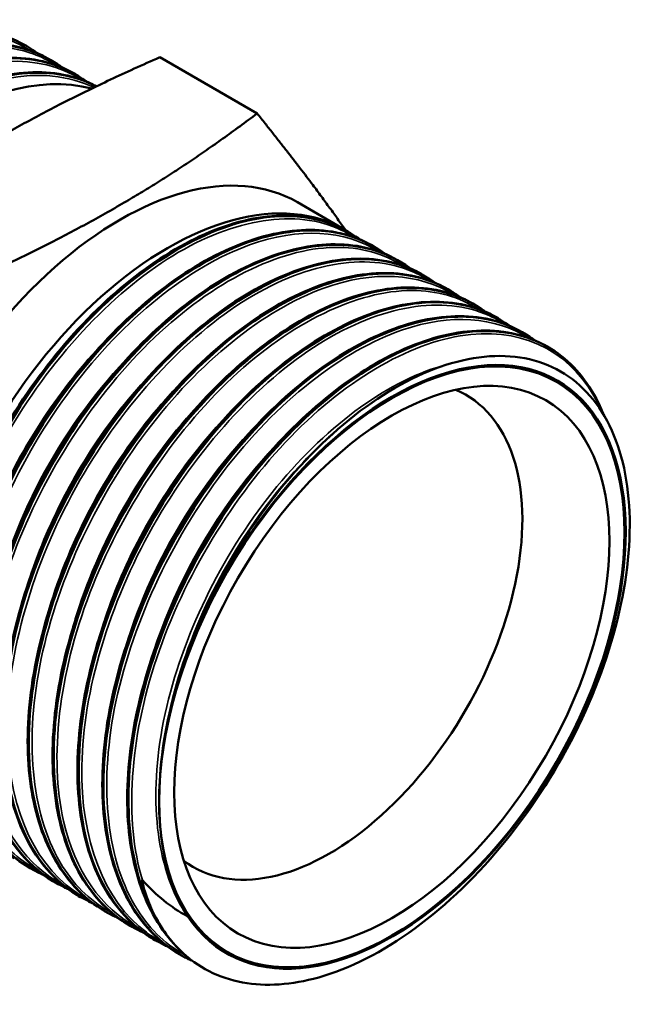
# Model space of a CAD drawing. Header units: millimetres. Extents: x -282 to 914, y -69 to 356.
# Tile 17 of 20: x 139 to 157, y 135 to 163. Entities that reach past the tile are written whole.
import ezdxf

# ---------------------------------------------------------------- set-up
doc = ezdxf.new("R2010")
doc.units = ezdxf.units.MM
doc.layers.add('Видимые тонкие (ГОСТ)', color=7, linetype='Continuous', lineweight=35)
doc.layers.add('Видимый контур (ГОСТ)', color=7, linetype='Continuous', lineweight=50)

msp = doc.modelspace()

# ---------------------------------------------------------------- linework, layer by layer
at = {"layer": 'Видимые тонкие (ГОСТ)'}
for points, knots in [([(139.603, 162.414), (138.802, 162.924), (137.787, 163.077), (136.674, 162.831), (134.995, 162.461), (133.109, 161.188), (131.52, 159.344), (129.933, 157.501), (128.661, 155.108), (128.046, 152.789), (127.431, 150.473), (127.478, 148.257), (128.184, 146.718), (128.576, 145.863), (129.169, 145.223), (129.903, 144.834)], [38.457495, 38.457495, 38.457495, 38.457495, 38.95973, 38.95973, 38.95973, 39.716709, 39.716709, 39.716709, 40.473037, 40.473037, 40.473037, 41.228739, 41.228739, 41.228739, 41.648723, 41.648723, 41.648723, 41.648723]), ([(140.31, 162.005), (139.901, 162.271), (139.436, 162.443), (138.926, 162.509), (137.439, 162.701), (135.592, 161.992), (133.873, 160.562), (132.155, 159.133), (130.584, 157), (129.576, 154.713), (128.569, 152.427), (128.135, 150.012), (128.395, 148.092), (128.63, 146.361), (129.426, 145.049), (130.607, 144.419)], [44.740681, 44.740681, 44.740681, 44.740681, 44.998637, 44.998637, 44.998637, 45.751051, 45.751051, 45.751051, 46.502996, 46.502996, 46.502996, 47.254493, 47.254493, 47.254493, 47.931909, 47.931909, 47.931909, 47.931909]), ([(141.022, 161.602), (139.834, 162.365), (138.152, 162.29), (136.417, 161.39), (134.661, 160.48), (132.868, 158.735), (131.516, 156.609), (130.166, 154.486), (129.271, 152.005), (129.071, 149.813), (128.872, 147.623), (129.37, 145.743), (130.441, 144.66), (130.702, 144.396), (130.996, 144.181), (131.316, 144.014)], [51.023866, 51.023866, 51.023866, 51.023866, 51.770298, 51.770298, 51.770298, 52.525344, 52.525344, 52.525344, 53.279254, 53.279254, 53.279254, 54.032116, 54.032116, 54.032116, 54.215094, 54.215094, 54.215094, 54.215094]), ([(141.393, 161.373), (140.671, 161.722), (139.809, 161.814), (138.874, 161.622), (137.211, 161.28), (135.335, 160.044), (133.744, 158.233), (132.156, 156.425), (130.868, 154.064), (130.222, 151.758), (129.571, 149.433), (129.58, 147.189), (130.254, 145.614), (130.537, 144.952), (130.936, 144.412), (131.426, 144.009)], [57.374365, 57.374365, 57.374365, 57.374365, 57.797714, 57.797714, 57.797714, 58.550485, 58.550485, 58.550485, 59.301441, 59.301441, 59.301441, 60.058661, 60.058661, 60.058661, 60.376547, 60.376547, 60.376547, 60.376547]), ([(139.081, 139.527), (138.978, 139.58), (138.878, 139.639), (138.781, 139.704), (137.539, 140.526), (136.816, 142.191), (136.794, 144.268), (136.771, 146.341), (137.446, 148.803), (138.635, 151.018), (139.833, 153.251), (141.541, 155.21), (143.301, 156.384), (145.051, 157.551), (146.834, 157.929), (148.177, 157.425), (148.392, 157.344), (148.596, 157.241), (148.787, 157.117)], [52.599056, 52.599056, 52.599056, 52.599056, 52.65779, 52.65779, 52.65779, 53.410323, 53.410323, 53.410323, 54.161084, 54.161084, 54.161084, 54.917675, 54.917675, 54.917675, 55.669799, 55.669799, 55.669799, 55.790284, 55.790284, 55.790284, 55.790284]), ([(139.792, 139.124), (139.239, 139.414), (138.766, 139.847), (138.401, 140.411), (137.527, 141.759), (137.28, 143.843), (137.716, 146.121), (138.151, 148.396), (139.263, 150.839), (140.752, 152.817), (142.24, 154.792), (144.088, 156.282), (145.808, 156.901), (147.21, 157.407), (148.515, 157.329), (149.495, 156.707)], [46.315871, 46.315871, 46.315871, 46.315871, 46.631678, 46.631678, 46.631678, 47.38658, 47.38658, 47.38658, 48.140358, 48.140358, 48.140358, 48.893099, 48.893099, 48.893099, 49.507099, 49.507099, 49.507099, 49.507099]), ([(140.499, 138.712), (139.487, 139.253), (138.751, 140.284), (138.419, 141.664), (137.989, 143.451), (138.242, 145.805), (139.105, 148.116), (139.967, 150.425), (141.43, 152.668), (143.104, 154.265), (144.778, 155.861), (146.645, 156.796), (148.214, 156.83), (148.959, 156.846), (149.633, 156.659), (150.199, 156.294)], [40.032686, 40.032686, 40.032686, 40.032686, 40.613051, 40.613051, 40.613051, 41.364939, 41.364939, 41.364939, 42.116382, 42.116382, 42.116382, 42.867401, 42.867401, 42.867401, 43.223914, 43.223914, 43.223914, 43.223914]), ([(141.205, 138.301), (141.077, 138.368), (140.954, 138.442), (140.835, 138.525), (139.605, 139.382), (138.906, 141.088), (138.917, 143.196), (138.927, 145.303), (139.645, 147.789), (140.874, 150.004), (142.101, 152.217), (143.825, 154.137), (145.585, 155.263), (147.344, 156.388), (149.119, 156.708), (150.438, 156.144), (150.603, 156.073), (150.761, 155.989), (150.911, 155.891)], [33.7495, 33.7495, 33.7495, 33.7495, 33.822361, 33.822361, 33.822361, 34.579258, 34.579258, 34.579258, 35.335508, 35.335508, 35.335508, 36.091134, 36.091134, 36.091134, 36.846158, 36.846158, 36.846158, 36.940728, 36.940728, 36.940728, 36.940728]), ([(141.916, 137.898), (141.349, 138.196), (140.866, 138.643), (140.497, 139.227), (139.641, 140.582), (139.406, 142.661), (139.846, 144.929), (140.286, 147.196), (141.395, 149.627), (142.879, 151.596), (144.363, 153.564), (146.205, 155.05), (147.92, 155.671), (149.327, 156.181), (150.636, 156.105), (151.618, 155.481)], [27.466315, 27.466315, 27.466315, 27.466315, 27.789887, 27.789887, 27.789887, 28.54075, 28.54075, 28.54075, 29.291413, 29.291413, 29.291413, 30.041882, 30.041882, 30.041882, 30.657543, 30.657543, 30.657543, 30.657543]), ([(142.622, 137.486), (141.59, 138.037), (140.845, 139.1), (140.523, 140.521), (140.112, 142.327), (140.388, 144.693), (141.271, 147.004), (142.154, 149.315), (143.634, 151.547), (145.317, 153.124), (147, 154.7), (148.869, 155.604), (150.428, 155.605), (151.137, 155.605), (151.779, 155.419), (152.323, 155.068)], [21.18313, 21.18313, 21.18313, 21.18313, 21.775146, 21.775146, 21.775146, 22.527801, 22.527801, 22.527801, 23.280213, 23.280213, 23.280213, 24.032388, 24.032388, 24.032388, 24.374358, 24.374358, 24.374358, 24.374358]), ([(143.328, 137.075), (143.172, 137.157), (143.021, 137.251), (142.879, 137.356), (141.673, 138.247), (141.005, 139.977), (141.042, 142.094), (141.078, 144.211), (141.819, 146.694), (143.063, 148.895), (144.305, 151.095), (146.036, 152.992), (147.794, 154.091), (149.552, 155.19), (151.317, 155.481), (152.621, 154.892), (152.764, 154.827), (152.902, 154.751), (153.034, 154.666)], [14.899944, 14.899944, 14.899944, 14.899944, 14.989392, 14.989392, 14.989392, 15.744485, 15.744485, 15.744485, 16.499286, 16.499286, 16.499286, 17.253798, 17.253798, 17.253798, 18.008029, 18.008029, 18.008029, 18.091172, 18.091172, 18.091172, 18.091172]), ([(144.038, 136.673), (143.477, 136.968), (142.998, 137.409), (142.631, 137.985), (141.762, 139.347), (141.526, 141.448), (141.976, 143.738), (142.427, 146.026), (143.558, 148.479), (145.065, 150.452), (146.572, 152.425), (148.436, 153.897), (150.16, 154.486), (151.523, 154.952), (152.786, 154.861), (153.741, 154.255)], [8.616979, 8.616979, 8.616979, 8.616979, 8.937393, 8.937393, 8.937393, 9.69504, 9.69504, 9.69504, 10.452349, 10.452349, 10.452349, 11.209323, 11.209323, 11.209323, 11.807955, 11.807955, 11.807955, 11.807955]), ([(137.87, 147.332), (138.08, 148.147), (138.371, 148.974), (138.739, 149.782), (139.528, 151.515), (140.659, 153.141), (141.921, 154.388)], [53.7656854, 53.7656854, 53.7656854, 53.7656854, 54.0501238, 54.0501238, 54.0501238, 54.6608074, 54.6608074, 54.6608074, 54.6608074]), ([(142.766, 138.841), (142.246, 140.545), (142.397, 142.848), (143.172, 145.158), (143.948, 147.468), (145.34, 149.761), (146.981, 151.446), (148.62, 153.131), (150.491, 154.191), (152.1, 154.355), (153.708, 154.52), (155.038, 153.787), (155.737, 152.352), (155.771, 152.283), (155.803, 152.213), (155.833, 152.141)], [2.860794, 2.860794, 2.860794, 2.860794, 3.6111, 3.6111, 3.6111, 4.361313, 4.361313, 4.361313, 5.111434, 5.111434, 5.111434, 5.861465, 5.861465, 5.861465, 5.897343, 5.897343, 5.897343, 5.897343]), ([(138.578, 146.922), (138.905, 148.184), (139.429, 149.475), (140.111, 150.674), (140.817, 151.914), (141.688, 153.048), (142.629, 153.976)], [47.4825001, 47.4825001, 47.4825001, 47.4825001, 47.9225385, 47.9225385, 47.9225385, 48.377622, 48.377622, 48.377622, 48.377622]), ([(139.284, 146.513), (139.712, 148.156), (140.479, 149.849), (141.478, 151.326), (142.039, 152.155), (142.67, 152.912), (143.336, 153.567)], [41.1993148, 41.1993148, 41.1993148, 41.1993148, 41.7724813, 41.7724813, 41.7724813, 42.0944367, 42.0944367, 42.0944367, 42.0944367]), ([(144.046, 137.808), (143.193, 139.055), (142.933, 141.015), (143.33, 143.168), (143.726, 145.32), (144.774, 147.643), (146.184, 149.517), (147.594, 151.392), (149.351, 152.798), (150.977, 153.365), (151.15, 153.425), (151.322, 153.476), (151.491, 153.517)], [2.632567, 2.632567, 2.632567, 2.632567, 3.395628, 3.395628, 3.395628, 4.158588, 4.158588, 4.158588, 4.921449, 4.921449, 4.921449, 5.002645, 5.002645, 5.002645, 5.002645]), ([(139.989, 146.104), (140.522, 148.158), (141.602, 150.285), (142.972, 151.98), (143.314, 152.403), (143.673, 152.798), (144.043, 153.16)], [34.9161295, 34.9161295, 34.9161295, 34.9161295, 35.6324121, 35.6324121, 35.6324121, 35.8112514, 35.8112514, 35.8112514, 35.8112514]), ([(140.698, 145.696), (140.775, 145.999), (140.865, 146.304), (140.966, 146.609), (141.695, 148.811), (143.025, 151.001), (144.591, 152.596), (144.644, 152.649), (144.697, 152.703), (144.751, 152.755)], [28.6329442, 28.6329442, 28.6329442, 28.6329442, 28.7386538, 28.7386538, 28.7386538, 29.5022997, 29.5022997, 29.5022997, 29.5280661, 29.5280661, 29.5280661, 29.5280661]), ([(141.409, 145.288), (141.609, 146.066), (141.883, 146.855), (142.227, 147.626), (143.019, 149.401), (144.171, 151.071), (145.459, 152.345)], [22.3497589, 22.3497589, 22.3497589, 22.3497589, 22.6210696, 22.6210696, 22.6210696, 23.2448808, 23.2448808, 23.2448808, 23.2448808]), ([(142.118, 144.879), (142.429, 146.083), (142.92, 147.313), (143.558, 148.465), (144.28, 149.769), (145.186, 150.964), (146.168, 151.933)], [16.0665736, 16.0665736, 16.0665736, 16.0665736, 16.4864246, 16.4864246, 16.4864246, 16.9616955, 16.9616955, 16.9616955, 16.9616955]), ([(143.24, 141.065), (143.207, 143.025), (143.848, 145.365), (144.982, 147.461), (145.927, 149.208), (147.206, 150.769), (148.563, 151.864)], [3.139095, 3.139095, 3.139095, 3.139095, 3.903186, 3.903186, 3.903186, 4.539808, 4.539808, 4.539808, 4.539808]), ([(142.824, 144.471), (143.234, 146.043), (143.952, 147.66), (144.888, 149.089), (145.48, 149.992), (146.156, 150.816), (146.872, 151.52)], [9.7835972, 9.7835972, 9.7835972, 9.7835972, 10.3316879, 10.3316879, 10.3316879, 10.6779792, 10.6779792, 10.6779792, 10.6779792])]:
    msp.add_open_spline(points, degree=3, knots=knots, dxfattribs=at)
at = {"layer": 'Видимый контур (ГОСТ)'}
for p, q in [((139.446, 162.575), (139.437, 162.58)), ((140.153, 162.166), (140.145, 162.171)), ((146.024, 160.639), (143.256, 162.237)), ((140.861, 161.757), (140.853, 161.762)), ((148.541, 157.323), (147.171, 158.115)), ((148.619, 157.279), (148.627, 157.274)), ((149.327, 156.87), (149.335, 156.865)), ((150.034, 156.461), (150.043, 156.456)), ((150.742, 156.053), (150.751, 156.048)), ((151.45, 155.644), (151.459, 155.639)), ((152.158, 155.235), (152.167, 155.23)), ((152.866, 154.827), (152.874, 154.822)), ((153.574, 154.418), (153.582, 154.413)), ((154.281, 154.009), (154.29, 154.004)), ((139.582, 139.175), (139.591, 139.17)), ((140.29, 138.767), (140.299, 138.762)), ((140.998, 138.358), (141.007, 138.353)), ((141.706, 137.949), (141.715, 137.944)), ((142.414, 137.541), (142.422, 137.536)), ((143.122, 137.132), (143.13, 137.127)), ((143.829, 136.723), (143.838, 136.718))]:
    msp.add_line(p, q, dxfattribs=at)
for centre, major_axis, start_param, end_param in [((137.128, 152.252), (5.049, 8.745), 0.157105, 3.141593), ((142.122, 149.37), (5.049, 8.745), 0, 3.141593), ((143.492, 148.578), (-5.049, -8.745), 3.133831, 6.325448), ((149.856, 144.904), (-4.701, -8.143), 6.007412, 11.276344), ((148.086, 145.926), (3.875, 6.712), 3.069393, 6.355385), ((149.572, 145.068), (-5.049, -8.745), 6.083689, 6.160626)]:
    msp.add_ellipse(centre, major_axis=major_axis, ratio=0.57735, start_param=start_param, end_param=end_param, dxfattribs=at)
for major_axis in [(-4.678, -8.103), (4.678, 8.103), (-4.375, -7.578)]:
    msp.add_ellipse((149.856, 144.904), major_axis=major_axis, ratio=0.57735, dxfattribs=at)
for points, knots in [([(129.93, 144.76), (129.792, 144.826), (129.659, 144.901), (129.531, 144.985), (128.282, 145.804), (127.551, 147.467), (127.522, 149.547), (127.492, 151.625), (128.163, 154.098), (129.352, 156.328), (130.542, 158.556), (132.237, 160.518), (133.991, 161.709), (135.744, 162.898), (137.537, 163.305), (138.898, 162.826), (139.164, 162.732), (139.414, 162.605), (139.644, 162.446)], [-41.669502, -41.669502, -41.669502, -41.669502, -41.592554, -41.592554, -41.592554, -40.84158, -40.84158, -40.84158, -40.09083, -40.09083, -40.09083, -39.340301, -39.340301, -39.340301, -38.589987, -38.589987, -38.589987, -38.443004, -38.443004, -38.443004, -38.443004]), ([(139.433, 162.572), (138.686, 163.001), (137.769, 163.136), (136.765, 162.943), (135.091, 162.622), (133.194, 161.39), (131.582, 159.57), (129.971, 157.751), (128.662, 155.363), (128.006, 153.03), (127.35, 150.7), (127.354, 148.448), (128.024, 146.863), (128.397, 145.981), (128.975, 145.311), (129.697, 144.892)], [32.201325, 32.201325, 32.201325, 32.201325, 32.654862, 32.654862, 32.654862, 33.411413, 33.411413, 33.411413, 34.167298, 34.167298, 34.167298, 34.922539, 34.922539, 34.922539, 35.342917, 35.342917, 35.342917, 35.342917]), ([(130.642, 144.358), (130.026, 144.654), (129.503, 145.121), (129.108, 145.744), (128.244, 147.108), (128.008, 149.205), (128.454, 151.491), (128.899, 153.776), (130.022, 156.226), (131.52, 158.206), (133.019, 160.185), (134.877, 161.674), (136.603, 162.288), (138.037, 162.798), (139.366, 162.7), (140.353, 162.038)], [-47.952687, -47.952687, -47.952687, -47.952687, -47.609126, -47.609126, -47.609126, -46.85615, -46.85615, -46.85615, -46.103444, -46.103444, -46.103444, -45.351001, -45.351001, -45.351001, -44.72619, -44.72619, -44.72619, -44.72619]), ([(140.142, 162.167), (139.805, 162.364), (139.433, 162.5), (139.032, 162.568), (137.563, 162.82), (135.717, 162.17), (133.983, 160.782), (132.249, 159.396), (130.644, 157.287), (129.593, 155.001), (128.543, 152.716), (128.058, 150.278), (128.27, 148.315), (128.463, 146.532), (129.231, 145.159), (130.401, 144.477)], [38.48451, 38.48451, 38.48451, 38.48451, 38.689892, 38.689892, 38.689892, 39.441749, 39.441749, 39.441749, 40.193121, 40.193121, 40.193121, 40.944028, 40.944028, 40.944028, 41.626103, 41.626103, 41.626103, 41.626103]), ([(130.181, 144.614), (129.647, 144.977), (129.201, 145.497), (128.552, 146.757), (128.339, 147.511), (128.156, 149.173), (128.188, 150.105), (128.49, 152.023), (128.765, 153.033), (129.519, 155.003), (130.008, 155.987), (131.133, 157.808), (131.784, 158.668), (133.163, 160.159), (133.909, 160.808), (135.404, 161.82), (136.17, 162.194), (137.629, 162.623), (138.339, 162.682), (139.316, 162.526), (139.638, 162.426), (139.936, 162.282)], [0, 0, 0, 0, 0.322085, 0.322085, 0.640183, 0.640183, 0.962165, 0.962165, 1.284648, 1.284648, 1.606675, 1.606675, 1.928433, 1.928433, 2.250269, 2.250269, 2.572516, 2.572516, 2.895084, 2.895084, 3.067057, 3.067057, 3.067057, 3.067057]), ([(140.852, 161.762), (139.669, 162.442), (138.041, 162.341), (136.361, 161.472), (134.596, 160.559), (132.794, 158.807), (131.434, 156.671), (130.077, 154.539), (129.175, 152.047), (128.973, 149.843), (128.771, 147.642), (129.269, 145.752), (130.344, 144.661), (130.575, 144.427), (130.831, 144.23), (131.11, 144.071)], [44.767695, 44.767695, 44.767695, 44.767695, 45.486297, 45.486297, 45.486297, 46.241307, 46.241307, 46.241307, 46.995116, 46.995116, 46.995116, 47.747814, 47.747814, 47.747814, 47.909288, 47.909288, 47.909288, 47.909288]), ([(131.348, 143.945), (130.29, 144.464), (129.514, 145.5), (129.162, 146.906), (128.713, 148.698), (128.956, 151.07), (129.819, 153.404), (130.682, 155.736), (132.156, 158.006), (133.847, 159.622), (135.536, 161.236), (137.424, 162.18), (139.006, 162.209), (139.78, 162.223), (140.477, 162.019), (141.057, 161.624)], [-54.235873, -54.235873, -54.235873, -54.235873, -53.643306, -53.643306, -53.643306, -52.887972, -52.887972, -52.887972, -52.132952, -52.132952, -52.132952, -51.378242, -51.378242, -51.378242, -51.009375, -51.009375, -51.009375, -51.009375]), ([(130.889, 144.205), (130.355, 144.568), (129.908, 145.088), (129.26, 146.349), (129.047, 147.102), (128.864, 148.765), (128.895, 149.696), (129.198, 151.614), (129.473, 152.624), (130.227, 154.594), (130.716, 155.578), (131.841, 157.399), (132.492, 158.259), (133.871, 159.75), (134.617, 160.4), (136.111, 161.411), (136.878, 161.786), (138.337, 162.214), (139.047, 162.274), (140.023, 162.117), (140.346, 162.017), (140.643, 161.873)], [0, 0, 0, 0, 0.322085, 0.322085, 0.640183, 0.640183, 0.962165, 0.962165, 1.284648, 1.284648, 1.606675, 1.606675, 1.928433, 1.928433, 2.250269, 2.250269, 2.572516, 2.572516, 2.895084, 2.895084, 3.067057, 3.067057, 3.067057, 3.067057]), ([(131.955, 143.583), (131.93, 143.595), (131.906, 143.609), (131.882, 143.622), (130.579, 144.342), (129.771, 145.916), (129.658, 147.94), (129.546, 149.964), (130.13, 152.417), (131.253, 154.67), (132.431, 157.033), (134.189, 159.148), (136.024, 160.42), (137.829, 161.673), (139.686, 162.097), (141.077, 161.58), (141.208, 161.531), (141.335, 161.474), (141.457, 161.409)], [-60.500581, -60.500581, -60.500581, -60.500581, -60.486612, -60.486612, -60.486612, -59.737532, -59.737532, -59.737532, -58.988541, -58.988541, -58.988541, -58.202782, -58.202782, -58.202782, -57.4293, -57.4293, -57.4293, -57.356321, -57.356321, -57.356321, -57.356321]), ([(141.455, 161.403), (140.725, 161.788), (139.844, 161.902), (138.884, 161.716), (137.216, 161.394), (135.328, 160.171), (133.721, 158.361), (132.118, 156.557), (130.811, 154.188), (130.147, 151.868), (129.485, 149.554), (129.471, 147.311), (130.115, 145.717), (130.487, 144.796), (131.077, 144.097), (131.82, 143.666)], [51.071333, 51.071333, 51.071333, 51.071333, 51.50514, 51.50514, 51.50514, 52.258584, 52.258584, 52.258584, 53.009951, 53.009951, 53.009951, 53.75959, 53.75959, 53.75959, 54.192473, 54.192473, 54.192473, 54.192473]), ([(131.597, 143.797), (131.063, 144.16), (130.616, 144.679), (129.968, 145.94), (129.755, 146.694), (129.572, 148.356), (129.603, 149.288), (129.905, 151.205), (130.18, 152.215), (130.935, 154.185), (131.423, 155.17), (132.549, 156.991), (133.199, 157.85), (134.579, 159.341), (135.325, 159.991), (136.819, 161.003), (137.586, 161.377), (139.044, 161.806), (139.755, 161.865), (140.731, 161.709), (141.054, 161.608), (141.351, 161.465)], [0, 0, 0, 0, 0.322085, 0.322085, 0.640183, 0.640183, 0.962165, 0.962165, 1.284648, 1.284648, 1.606675, 1.606675, 1.928433, 1.928433, 2.250269, 2.250269, 2.572516, 2.572516, 2.895084, 2.895084, 3.067057, 3.067057, 3.067057, 3.067057]), ([(148.618, 157.278), (148.518, 157.337), (148.414, 157.39), (148.306, 157.437), (146.999, 158.013), (145.235, 157.716), (143.481, 156.619), (141.726, 155.522), (139.999, 153.635), (138.752, 151.443), (137.506, 149.251), (136.754, 146.776), (136.697, 144.655), (136.641, 142.534), (137.282, 140.788), (138.461, 139.864), (138.592, 139.76), (138.731, 139.668), (138.875, 139.585)], [-62.046455, -62.046455, -62.046455, -62.046455, -61.985049, -61.985049, -61.985049, -61.235796, -61.235796, -61.235796, -60.486635, -60.486635, -60.486635, -59.737562, -59.737562, -59.737562, -58.988579, -58.988579, -58.988579, -58.904862, -58.904862, -58.904862, -58.904862]), ([(139.116, 139.464), (138.252, 139.885), (137.572, 140.646), (137.165, 141.681), (136.532, 143.286), (136.56, 145.536), (137.233, 147.851), (137.91, 150.183), (139.236, 152.556), (140.853, 154.354), (142.462, 156.141), (144.342, 157.341), (145.999, 157.645), (147.078, 157.843), (148.054, 157.661), (148.825, 157.142)], [52.578277, 52.578277, 52.578277, 52.578277, 53.061474, 53.061474, 53.061474, 53.811007, 53.811007, 53.811007, 54.565734, 54.565734, 54.565734, 55.316265, 55.316265, 55.316265, 55.804775, 55.804775, 55.804775, 55.804775]), ([(138.655, 139.721), (138.121, 140.084), (137.675, 140.604), (137.026, 141.865), (136.813, 142.618), (136.63, 144.281), (136.662, 145.212), (136.964, 147.13), (137.239, 148.14), (137.993, 150.11), (138.482, 151.094), (139.607, 152.916), (140.258, 153.775), (141.637, 155.266), (142.384, 155.916), (143.878, 156.927), (144.644, 157.302), (146.103, 157.73), (146.813, 157.79), (147.79, 157.633), (148.112, 157.533), (148.41, 157.389)], [0, 0, 0, 0, 0.322085, 0.322085, 0.640183, 0.640183, 0.962165, 0.962165, 1.284648, 1.284648, 1.606675, 1.606675, 1.928433, 1.928433, 2.250269, 2.250269, 2.572516, 2.572516, 2.895084, 2.895084, 3.067057, 3.067057, 3.067057, 3.067057]), ([(149.325, 156.867), (148.326, 157.436), (147.019, 157.469), (145.624, 156.935), (143.882, 156.269), (142.023, 154.725), (140.542, 152.706), (139.062, 150.688), (137.977, 148.216), (137.579, 145.936), (137.181, 143.657), (137.475, 141.593), (138.391, 140.284), (138.717, 139.817), (139.121, 139.447), (139.586, 139.182)], [-55.76327, -55.76327, -55.76327, -55.76327, -55.15789, -55.15789, -55.15789, -54.401934, -54.401934, -54.401934, -53.646305, -53.646305, -53.646305, -52.890996, -52.890996, -52.890996, -52.621677, -52.621677, -52.621677, -52.621677]), ([(139.82, 139.049), (138.472, 139.701), (137.606, 141.222), (137.441, 143.221), (137.276, 145.221), (137.813, 147.678), (138.906, 149.955), (139.997, 152.228), (141.631, 154.299), (143.373, 155.632), (145.113, 156.964), (146.944, 157.546), (148.383, 157.231), (148.803, 157.139), (149.189, 156.971), (149.533, 156.735)], [46.295092, 46.295092, 46.295092, 46.295092, 47.047411, 47.047411, 47.047411, 47.800035, 47.800035, 47.800035, 48.551643, 48.551643, 48.551643, 49.302322, 49.302322, 49.302322, 49.52159, 49.52159, 49.52159, 49.52159]), ([(139.363, 139.313), (138.829, 139.676), (138.382, 140.195), (137.734, 141.456), (137.521, 142.21), (137.338, 143.872), (137.37, 144.804), (137.672, 146.721), (137.947, 147.732), (138.701, 149.701), (139.19, 150.686), (140.315, 152.507), (140.966, 153.367), (142.345, 154.857), (143.091, 155.507), (144.586, 156.519), (145.352, 156.893), (146.811, 157.322), (147.521, 157.381), (148.498, 157.225), (148.82, 157.124), (149.117, 156.981)], [0, 0, 0, 0, 0.322085, 0.322085, 0.640183, 0.640183, 0.962165, 0.962165, 1.284648, 1.284648, 1.606675, 1.606675, 1.928433, 1.928433, 2.250269, 2.250269, 2.572516, 2.572516, 2.895084, 2.895084, 3.067057, 3.067057, 3.067057, 3.067057]), ([(140.53, 138.646), (140.104, 138.85), (139.722, 139.135), (139.398, 139.5), (138.374, 140.655), (137.936, 142.59), (138.192, 144.808), (138.447, 147.024), (139.392, 149.499), (140.774, 151.596), (142.155, 153.691), (143.958, 155.386), (145.708, 156.245), (147.43, 157.09), (149.082, 157.119), (150.244, 156.33)], [40.011907, 40.011907, 40.011907, 40.011907, 40.249331, 40.249331, 40.249331, 41.000205, 41.000205, 41.000205, 41.750637, 41.750637, 41.750637, 42.500651, 42.500651, 42.500651, 43.238405, 43.238405, 43.238405, 43.238405]), ([(150.03, 156.454), (149.436, 156.797), (148.736, 156.955), (147.966, 156.904), (146.36, 156.796), (144.472, 155.779), (142.803, 154.113), (141.135, 152.449), (139.703, 150.153), (138.89, 147.823), (138.078, 145.494), (137.892, 143.154), (138.389, 141.411), (138.732, 140.205), (139.4, 139.293), (140.294, 138.772)], [-49.480084, -49.480084, -49.480084, -49.480084, -49.119049, -49.119049, -49.119049, -48.36554, -48.36554, -48.36554, -47.612311, -47.612311, -47.612311, -46.859356, -46.859356, -46.859356, -46.338492, -46.338492, -46.338492, -46.338492]), ([(140.071, 138.904), (139.537, 139.267), (139.09, 139.787), (138.442, 141.047), (138.229, 141.801), (138.046, 143.464), (138.077, 144.395), (138.38, 146.313), (138.655, 147.323), (139.409, 149.293), (139.898, 150.277), (141.023, 152.098), (141.673, 152.958), (143.053, 154.449), (143.799, 155.098), (145.293, 156.11), (146.06, 156.484), (147.518, 156.913), (148.229, 156.973), (149.205, 156.816), (149.528, 156.716), (149.825, 156.572)], [0, 0, 0, 0, 0.322085, 0.322085, 0.640183, 0.640183, 0.962165, 0.962165, 1.284648, 1.284648, 1.606675, 1.606675, 1.928433, 1.928433, 2.250269, 2.250269, 2.572516, 2.572516, 2.895084, 2.895084, 3.067057, 3.067057, 3.067057, 3.067057]), ([(150.741, 156.051), (150.58, 156.145), (150.41, 156.225), (150.233, 156.29), (148.878, 156.785), (147.086, 156.394), (145.329, 155.215), (143.573, 154.035), (141.872, 152.08), (140.674, 149.853), (139.477, 147.626), (138.797, 145.151), (138.818, 143.067), (138.838, 140.983), (139.56, 139.311), (140.801, 138.48), (140.865, 138.437), (140.931, 138.397), (140.998, 138.358)], [-43.196899, -43.196899, -43.196899, -43.196899, -43.098508, -43.098508, -43.098508, -42.347085, -42.347085, -42.347085, -41.595897, -41.595897, -41.595897, -40.844941, -40.844941, -40.844941, -40.094209, -40.094209, -40.094209, -40.055306, -40.055306, -40.055306, -40.055306]), ([(141.239, 138.238), (140.354, 138.67), (139.663, 139.458), (139.258, 140.532), (138.641, 142.169), (138.697, 144.453), (139.404, 146.788), (140.111, 149.121), (141.459, 151.48), (143.089, 153.251), (144.717, 155.021), (146.609, 156.185), (148.26, 156.443), (149.285, 156.603), (150.21, 156.413), (150.948, 155.915)], [33.728722, 33.728722, 33.728722, 33.728722, 34.223839, 34.223839, 34.223839, 34.979032, 34.979032, 34.979032, 35.733608, 35.733608, 35.733608, 36.487587, 36.487587, 36.487587, 36.955219, 36.955219, 36.955219, 36.955219]), ([(140.779, 138.495), (140.245, 138.858), (139.798, 139.378), (139.15, 140.639), (138.936, 141.392), (138.754, 143.055), (138.785, 143.986), (139.087, 145.904), (139.362, 146.914), (140.117, 148.884), (140.605, 149.868), (141.731, 151.69), (142.381, 152.549), (143.761, 154.04), (144.507, 154.69), (146.001, 155.701), (146.768, 156.076), (148.226, 156.505), (148.937, 156.564), (149.913, 156.407), (150.236, 156.307), (150.533, 156.163)], [0, 0, 0, 0, 0.322085, 0.322085, 0.640183, 0.640183, 0.962165, 0.962165, 1.284648, 1.284648, 1.606675, 1.606675, 1.928433, 1.928433, 2.250269, 2.250269, 2.572516, 2.572516, 2.895084, 2.895084, 3.067057, 3.067057, 3.067057, 3.067057]), ([(151.448, 155.64), (150.508, 156.176), (149.295, 156.24), (147.992, 155.797), (146.277, 155.215), (144.422, 153.763), (142.915, 151.811), (141.408, 149.86), (140.264, 147.431), (139.787, 145.148), (139.309, 142.866), (139.503, 140.753), (140.326, 139.352), (140.681, 138.746), (141.152, 138.277), (141.71, 137.956)], [-36.913714, -36.913714, -36.913714, -36.913714, -36.343736, -36.343736, -36.343736, -35.594242, -35.594242, -35.594242, -34.844935, -34.844935, -34.844935, -34.09581, -34.09581, -34.09581, -33.772121, -33.772121, -33.772121, -33.772121]), ([(141.943, 137.823), (141.941, 137.824), (141.939, 137.825), (141.937, 137.826), (140.594, 138.479), (139.732, 139.995), (139.565, 141.986), (139.398, 143.976), (139.929, 146.421), (141.012, 148.691), (142.094, 150.961), (143.717, 153.032), (145.453, 154.373), (147.188, 155.714), (149.019, 156.311), (150.463, 156.014), (150.9, 155.925), (151.3, 155.753), (151.656, 155.508)], [27.445536, 27.445536, 27.445536, 27.445536, 27.446776, 27.446776, 27.446776, 28.196662, 28.196662, 28.196662, 28.946349, 28.946349, 28.946349, 29.695844, 29.695844, 29.695844, 30.445151, 30.445151, 30.445151, 30.672034, 30.672034, 30.672034, 30.672034]), ([(141.487, 138.087), (140.953, 138.45), (140.506, 138.969), (139.857, 140.23), (139.644, 140.984), (139.462, 142.646), (139.493, 143.578), (139.795, 145.495), (140.07, 146.506), (140.825, 148.476), (141.313, 149.46), (142.438, 151.281), (143.089, 152.141), (144.469, 153.631), (145.215, 154.281), (146.709, 155.293), (147.476, 155.667), (148.934, 156.096), (149.645, 156.155), (150.621, 155.999), (150.943, 155.898), (151.241, 155.755)], [0, 0, 0, 0, 0.322085, 0.322085, 0.640183, 0.640183, 0.962165, 0.962165, 1.284648, 1.284648, 1.606675, 1.606675, 1.928433, 1.928433, 2.250269, 2.250269, 2.572516, 2.572516, 2.895084, 2.895084, 3.067057, 3.067057, 3.067057, 3.067057]), ([(152.154, 155.228), (151.629, 155.533), (151.02, 155.692), (150.353, 155.688), (148.776, 155.676), (146.891, 154.751), (145.197, 153.151), (143.505, 151.551), (142.023, 149.294), (141.147, 146.966), (140.272, 144.639), (140.011, 142.266), (140.44, 140.462), (140.758, 139.121), (141.456, 138.106), (142.416, 137.545)], [-30.630528, -30.630528, -30.630528, -30.630528, -30.311053, -30.311053, -30.311053, -29.556478, -29.556478, -29.556478, -28.802499, -28.802499, -28.802499, -28.049093, -28.049093, -28.049093, -27.488936, -27.488936, -27.488936, -27.488936]), ([(142.654, 137.421), (142.156, 137.66), (141.719, 138.01), (141.362, 138.466), (140.397, 139.701), (140.035, 141.7), (140.363, 143.946), (140.691, 146.192), (141.705, 148.662), (143.133, 150.717), (144.561, 152.772), (146.389, 154.392), (148.133, 155.159), (149.745, 155.869), (151.271, 155.843), (152.367, 155.104)], [21.162351, 21.162351, 21.162351, 21.162351, 21.439912, 21.439912, 21.439912, 22.191577, 22.191577, 22.191577, 22.943001, 22.943001, 22.943001, 23.694188, 23.694188, 23.694188, 24.388849, 24.388849, 24.388849, 24.388849]), ([(142.195, 137.678), (141.66, 138.041), (141.214, 138.561), (140.565, 139.821), (140.352, 140.575), (140.17, 142.238), (140.201, 143.169), (140.503, 145.087), (140.778, 146.097), (141.532, 148.067), (142.021, 149.051), (143.146, 150.872), (143.797, 151.732), (145.177, 153.223), (145.923, 153.872), (147.417, 154.884), (148.183, 155.258), (149.642, 155.687), (150.352, 155.747), (151.329, 155.59), (151.651, 155.49), (151.949, 155.346)], [0, 0, 0, 0, 0.322085, 0.322085, 0.640183, 0.640183, 0.962165, 0.962165, 1.284648, 1.284648, 1.606675, 1.606675, 1.928433, 1.928433, 2.250269, 2.250269, 2.572516, 2.572516, 2.895084, 2.895084, 3.067057, 3.067057, 3.067057, 3.067057]), ([(152.865, 154.826), (152.771, 154.881), (152.674, 154.931), (152.574, 154.976), (151.269, 155.562), (149.505, 155.273), (147.747, 154.179), (145.991, 153.086), (144.259, 151.201), (143.009, 149.008), (141.759, 146.816), (141.003, 144.339), (140.945, 142.215), (140.886, 140.092), (141.525, 138.343), (142.702, 137.416), (142.836, 137.311), (142.976, 137.217), (143.122, 137.133)], [-24.347343, -24.347343, -24.347343, -24.347343, -24.289881, -24.289881, -24.289881, -23.539448, -23.539448, -23.539448, -22.789435, -22.789435, -22.789435, -22.039819, -22.039819, -22.039819, -21.29058, -21.29058, -21.29058, -21.20575, -21.20575, -21.20575, -21.20575]), ([(143.362, 137.011), (142.401, 137.481), (141.67, 138.375), (141.283, 139.591), (140.74, 141.296), (140.877, 143.615), (141.65, 145.948), (142.423, 148.28), (143.823, 150.6), (145.477, 152.306), (147.13, 154.011), (149.019, 155.084), (150.643, 155.25), (151.565, 155.345), (152.397, 155.145), (153.071, 154.689)], [14.879166, 14.879166, 14.879166, 14.879166, 15.417241, 15.417241, 15.417241, 16.171036, 16.171036, 16.171036, 16.924546, 16.924546, 16.924546, 17.677775, 17.677775, 17.677775, 18.105663, 18.105663, 18.105663, 18.105663]), ([(142.902, 137.269), (142.368, 137.632), (141.922, 138.152), (141.273, 139.413), (141.06, 140.166), (140.877, 141.829), (140.909, 142.76), (141.211, 144.678), (141.486, 145.688), (142.24, 147.658), (142.729, 148.642), (143.854, 150.464), (144.505, 151.323), (145.884, 152.814), (146.63, 153.464), (148.125, 154.475), (148.891, 154.85), (150.35, 155.279), (151.06, 155.338), (152.037, 155.181), (152.359, 155.081), (152.657, 154.937)], [0, 0, 0, 0, 0.322085, 0.322085, 0.640183, 0.640183, 0.962165, 0.962165, 1.284648, 1.284648, 1.606675, 1.606675, 1.928433, 1.928433, 2.250269, 2.250269, 2.572516, 2.572516, 2.895084, 2.895084, 3.067057, 3.067057, 3.067057, 3.067057]), ([(144.067, 136.597), (144.025, 136.617), (143.984, 136.638), (143.943, 136.66), (142.616, 137.367), (141.789, 138.948), (141.672, 140.991), (141.556, 143.033), (142.15, 145.514), (143.292, 147.785), (144.433, 150.056), (146.108, 152.093), (147.868, 153.365), (149.628, 154.637), (151.454, 155.13), (152.86, 154.721), (153.192, 154.624), (153.5, 154.477), (153.78, 154.284)], [8.59598, 8.59598, 8.59598, 8.59598, 8.619285, 8.619285, 8.619285, 9.375909, 9.375909, 9.375909, 10.132196, 10.132196, 10.132196, 10.888151, 10.888151, 10.888151, 11.64378, 11.64378, 11.64378, 11.822478, 11.822478, 11.822478, 11.822478]), ([(153.572, 154.414), (152.624, 154.954), (151.401, 155.015), (150.087, 154.562), (148.366, 153.969), (146.507, 152.501), (145.001, 150.536), (143.497, 148.574), (142.361, 146.137), (141.896, 143.853), (141.431, 141.571), (141.64, 139.466), (142.477, 138.079), (142.829, 137.496), (143.29, 137.042), (143.833, 136.73)], [-18.064158, -18.064158, -18.064158, -18.064158, -17.490051, -17.490051, -17.490051, -16.738443, -16.738443, -16.738443, -15.987763, -15.987763, -15.987763, -15.237925, -15.237925, -15.237925, -14.922565, -14.922565, -14.922565, -14.922565]), ([(143.61, 136.861), (143.076, 137.224), (142.629, 137.743), (141.981, 139.004), (141.768, 139.758), (141.585, 141.42), (141.616, 142.352), (141.919, 144.269), (142.194, 145.28), (142.948, 147.25), (143.437, 148.234), (144.562, 150.055), (145.213, 150.915), (146.592, 152.405), (147.338, 153.055), (148.832, 154.067), (149.599, 154.441), (151.058, 154.87), (151.768, 154.929), (152.744, 154.773), (153.067, 154.672), (153.364, 154.529)], [0, 0, 0, 0, 0.322085, 0.322085, 0.640183, 0.640183, 0.962165, 0.962165, 1.284648, 1.284648, 1.606675, 1.606675, 1.928433, 1.928433, 2.250269, 2.250269, 2.572516, 2.572516, 2.895084, 2.895084, 3.067057, 3.067057, 3.067057, 3.067057]), ([(143.623, 137.074), (142.609, 138.237), (142.181, 140.175), (142.443, 142.391), (142.705, 144.606), (143.654, 147.077), (145.036, 149.167), (146.419, 151.257), (148.221, 152.946), (149.969, 153.8), (151.685, 154.639), (153.332, 154.665), (154.49, 153.879)], [2.555691, 2.555691, 2.555691, 2.555691, 3.305036, 3.305036, 3.305036, 4.054289, 4.054289, 4.054289, 4.803451, 4.803451, 4.803451, 5.539293, 5.539293, 5.539293, 5.539293]), ([(154.277, 154.003), (153.782, 154.291), (153.211, 154.449), (152.586, 154.461), (151.024, 154.491), (149.141, 153.606), (147.438, 152.035), (145.745, 150.472), (144.249, 148.247), (143.345, 145.933), (142.438, 143.611), (142.137, 141.224), (142.528, 139.391), (142.767, 138.274), (143.255, 137.361), (143.944, 136.745)], [-11.780972, -11.780972, -11.780972, -11.780972, -11.479079, -11.479079, -11.479079, -10.724352, -10.724352, -10.724352, -9.97382, -9.97382, -9.97382, -9.220891, -9.220891, -9.220891, -8.761939, -8.761939, -8.761939, -8.761939]), ([(144.107, 136.607), (143.598, 137.009), (143.18, 137.566), (142.592, 138.892), (142.412, 139.675), (142.295, 141.383), (142.361, 142.332), (142.728, 144.269), (143.035, 145.282), (143.846, 147.243), (144.36, 148.215), (145.528, 150.001), (146.196, 150.837), (147.6, 152.27), (148.353, 152.885), (149.851, 153.822), (150.615, 154.155), (152.057, 154.498), (152.753, 154.513), (153.617, 154.31), (153.851, 154.227), (154.072, 154.12)], [0, 0, 0, 0, 0.322369, 0.322369, 0.641051, 0.641051, 0.963262, 0.963262, 1.285693, 1.285693, 1.607665, 1.607665, 1.929412, 1.929412, 2.251286, 2.251286, 2.573605, 2.573605, 2.896118, 2.896118, 3.023845, 3.023845, 3.023845, 3.023845]), ([(144.139, 145.535), (144.422, 146.283), (144.769, 147.022), (145.574, 148.448), (146.029, 149.129), (147.273, 150.711), (148.1, 151.532), (149.824, 152.829), (150.704, 153.289), (152.401, 153.783), (153.201, 153.81), (154.613, 153.419), (155.21, 153.003), (156.118, 151.778), (156.418, 150.977), (156.677, 149.093), (156.631, 148.025), (156.193, 145.759), (155.802, 144.582), (154.722, 142.274), (154.04, 141.164), (152.471, 139.162), (151.597, 138.289), (149.767, 136.898), (148.828, 136.396), (147.921, 136.117)], [-4.308891, -4.308891, -4.308891, -4.308891, -4.063417, -4.063417, -3.816971, -3.816971, -3.445001, -3.445001, -3.070869, -3.070869, -2.694575, -2.694575, -2.316119, -2.316119, -1.935502, -1.935502, -1.552723, -1.552723, -1.167783, -1.167783, -0.780683, -0.780683, -0.391421, -0.391421, 0, 0, 0, 0]), ([(154.49, 153.879), (155.001, 153.531), (155.424, 153.028), (155.783, 152.299), (155.834, 152.182), (155.882, 152.061)], [0, 0, 0, 0, 0.321305, 0.321305, 0.3797656, 0.3797656, 0.3797656, 0.3797656]), ([(144.036, 145.256), (143.879, 144.812), (143.688, 144.223), (143.337, 142.677), (143.238, 141.845), (143.24, 141.065)], [0.0144548, 0.0144548, 0.0144548, 0.0144548, 0.1498516, 0.1498516, 0.3205018, 0.3205018, 0.3205018, 0.3205018]), ([(143.24, 141.065), (143.242, 140.285), (143.344, 139.57), (143.701, 138.434), (143.893, 138.068), (144.052, 137.808)], [0, 0, 0, 0, 0.2870511, 0.2870511, 0.514864, 0.514864, 0.514864, 0.514864]), ([(143.623, 137.074), (143.283, 137.47), (143.065, 137.896), (142.825, 138.516), (142.772, 138.727), (142.76, 138.816), (142.758, 138.829), (142.759, 138.839), (142.759, 138.84), (142.76, 138.842), (142.76, 138.843), (142.76, 138.843), (142.76, 138.844), (142.761, 138.844), (142.761, 138.844), (142.761, 138.844), (142.761, 138.844), (142.762, 138.844), (142.762, 138.844), (142.763, 138.844), (142.763, 138.844), (142.764, 138.843), (142.765, 138.842), (142.766, 138.841)], [-0.09475275, -0.09475275, -0.09475275, -0.09475275, -0.04373216, -0.04373216, -0.00688535, -0.00688535, -0.00255128, -0.00255128, -0.00169227, -0.00169227, -0.00139538, -0.00139538, -0.00125183, -0.00125183, -0.00115607, -0.00115607, -0.00106316, -0.00106316, -0.00094196, -0.00094196, -0.00073543, -0.00073543, 0, 0, 0, 0]), ([(142.766, 138.841), (142.955, 138.628), (143.158, 138.434), (143.585, 138.089), (143.809, 137.939), (144.046, 137.808)], [-0.2340443, -0.2340443, -0.2340443, -0.2340443, -0.1152913, -0.1152913, 0, 0, 0, 0]), ([(144.046, 137.808), (144.047, 137.808), (144.048, 137.807), (144.049, 137.807), (144.05, 137.807), (144.051, 137.807), (144.051, 137.807), (144.051, 137.807), (144.051, 137.807), (144.052, 137.807), (144.052, 137.807), (144.052, 137.807), (144.052, 137.807), (144.052, 137.808)], [-0.53552966, -0.53552966, -0.53552966, -0.53552966, -0.5274524, -0.5274524, -0.52484356, -0.52484356, -0.52347759, -0.52347759, -0.52244214, -0.52244214, -0.52133875, -0.52133875, -0.5201274, -0.5201274, -0.5201274, -0.5201274]), ([(147.921, 136.117), (147.148, 135.879), (146.411, 135.81), (145.052, 136.013), (144.443, 136.296), (143.944, 136.745)], [-0.6770813, -0.6770813, -0.6770813, -0.6770813, -0.3435242, -0.3435242, 0, 0, 0, 0])]:
    msp.add_open_spline(points, degree=3, knots=knots, dxfattribs=at)
for points in [[(139.646, 162.449), (139.692, 162.418), (139.738, 162.385), (139.782, 162.351)], [(140.354, 162.04), (140.4, 162.009), (140.445, 161.976), (140.49, 161.942)], [(141.062, 161.632), (141.108, 161.6), (141.153, 161.568), (141.198, 161.534)], [(148.828, 157.148), (148.874, 157.116), (148.919, 157.084), (148.964, 157.05)], [(149.536, 156.739), (149.582, 156.708), (149.627, 156.675), (149.672, 156.641)], [(150.244, 156.33), (150.29, 156.299), (150.335, 156.267), (150.38, 156.233)], [(150.951, 155.922), (150.998, 155.89), (151.043, 155.858), (151.088, 155.824)], [(151.659, 155.513), (151.705, 155.482), (151.751, 155.449), (151.795, 155.415)], [(152.367, 155.105), (152.413, 155.073), (152.459, 155.041), (152.503, 155.007)], [(153.075, 154.696), (153.121, 154.665), (153.166, 154.632), (153.211, 154.598)], [(153.783, 154.287), (153.829, 154.256), (153.874, 154.223), (153.919, 154.189)], [(144.036, 145.256), (144.07, 145.349), (144.104, 145.442), (144.139, 145.535)], [(139.952, 138.988), (139.908, 139.008), (139.864, 139.028), (139.82, 139.049)], [(140.66, 138.58), (140.616, 138.599), (140.571, 138.619), (140.528, 138.64)], [(141.368, 138.171), (141.323, 138.19), (141.279, 138.211), (141.235, 138.232)], [(142.076, 137.762), (142.031, 137.782), (141.987, 137.802), (141.943, 137.823)], [(142.784, 137.354), (142.739, 137.373), (142.695, 137.393), (142.651, 137.414)], [(143.491, 136.945), (143.447, 136.964), (143.403, 136.985), (143.359, 137.006)], [(144.2, 136.536), (144.155, 136.556), (144.111, 136.576), (144.067, 136.597)]]:
    msp.add_open_spline(points, degree=3, dxfattribs=at)
for points, weights in [([(143.256, 162.237), (138.396, 160.094), (134.683, 157.287)], [1.04939202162, 1.21173353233, 1.04939202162]), ([(137.451, 155.69), (142.312, 157.833), (146.024, 160.639)], [1.04939202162, 1.21173353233, 1.04939202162]), ([(146.024, 160.639), (147.521, 158.777), (148.535, 157.327)], [1.04939202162, 1.13302203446, 1.13048826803])]:
    msp.add_rational_spline(points, weights, degree=2, dxfattribs=at)

doc.saveas('drawing.dxf')
